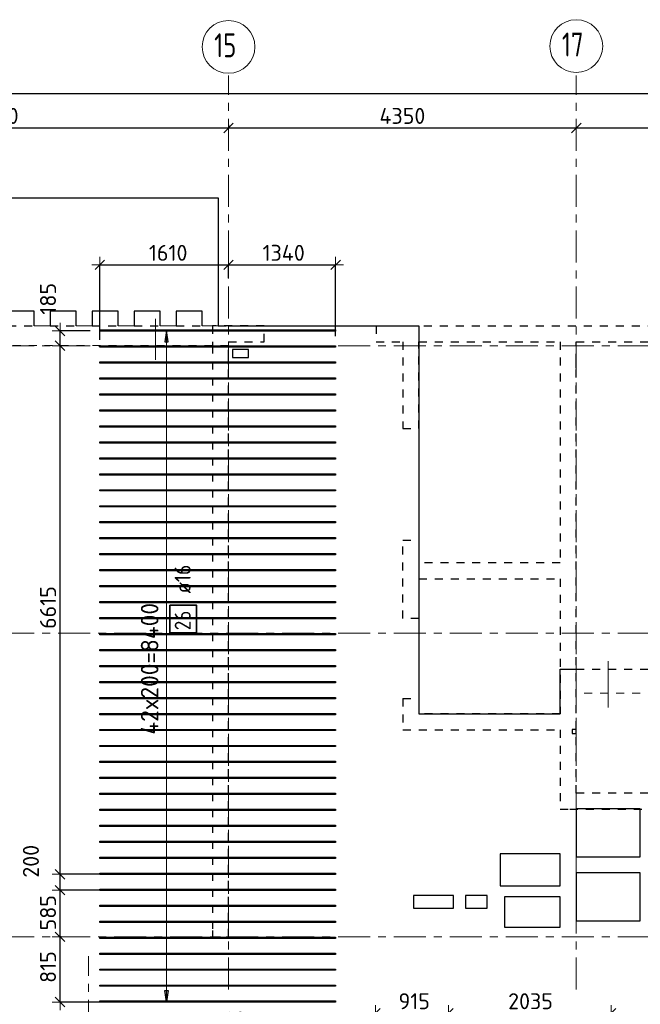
# Model space of a CAD drawing. Header units: metres. Extents: x -38 to 107, y -15 to 21.
# Tile 36 of 167: x 36 to 44, y 8 to 20. Entities that reach past the tile are written whole.
import ezdxf

# ---------------------------------------------------------------- set-up
doc = ezdxf.new("R2010")
doc.units = ezdxf.units.M
doc.header["$PDMODE"] = 65
for name, pattern in [('______11', [0.5, 0.4, -0.05, 0, -0.05]), ('______2', [0.0405, 0.03, -0.0105]), ('______3', [0.5, 0.4, -0.1]), ('______5', [1.1, 0.8, -0.1, 0.1, -0.1])]:
    doc.linetypes.add(name, pattern=pattern)
for name, color, linetype, lineweight in [('XR$2$Осевая линия (1)', 7, '______5', 13), ('XR$2$Размерная линия (1)', 7, 'Continuous', 13), ('XR$4$Балка (1)', 7, '______3', 13), ('XR$4$Перекрытие (1)', 7, 'Continuous', 35), ('XR$4$Размерная линия (1)', 7, 'Continuous', 13)]:
    doc.layers.add(name, color=color, linetype=linetype, lineweight=lineweight)
doc.layers.add('XR$4$Арм.стержн.Доп. Арм верхн.зоны Х', color=7, linetype='Continuous', lineweight=35, true_color=0x8c8cff)
doc.layers.add('XR$6$Стена_ бетон несущ.', color=7, linetype='Continuous', lineweight=70, true_color=0xb4b496)
doc.styles.add('ISOCPEUR', font='txt')
doc.dimstyles.new('DIMSTYLE_3', dxfattribs={"dimtxt": 0.2, "dimasz": 0.2, "dimexe": 0, "dimexo": 0, "dimgap": 0.1, "dimtad": 2, "dimdec": 0, "dimlfac": 1000, "dimrnd": 5, "dimzin": 12, "dimdsep": 46, "dimtxsty": 'ISOCPEUR', "dimblk1": 'ALL_ML_STRICH', "dimblk2": 'ALL_ML_STRICH', "dimsah": 1, "dimcen": 0, "dimclrd": 7, "dimclre": 256, "dimclrt": 7, "dimadec": 0, "dimazin": 0, "dimtfac": 1, "dimtdec": 0, "dimtix": 1, "dimtmove": 2, "dimatfit": 3, "dimfxl": 0, "dimtzin": 0, "dimlwd": 0, "dimlwe": -3, "dimarcsym": 0})
doc.dimstyles.new('DIMSTYLE_33', dxfattribs={"dimtxt": 0.2, "dimasz": 0.2, "dimexe": 0, "dimexo": 0, "dimgap": 0.1, "dimtad": 2, "dimdec": 0, "dimlfac": 1000, "dimrnd": 5, "dimzin": 12, "dimdsep": 46, "dimtxsty": 'ISOCPEUR', "dimblk1": 'ALL_ML_STRICH', "dimblk2": 'ALL_ML_STRICH', "dimsah": 1, "dimcen": 0, "dimclrd": 7, "dimclre": 256, "dimclrt": 7, "dimadec": 0, "dimazin": 0, "dimtfac": 1, "dimtdec": 0, "dimtix": 1, "dimtmove": 2, "dimatfit": 3, "dimfxl": 0, "dimtvp": 1.2, "dimtzin": 0, "dimlwd": 0, "dimlwe": -3, "dimarcsym": 0})

# ---------------------------------------------------------------- blocks, each defined once
blk = doc.blocks.new('ALL_ML_STRICH')
at = {"color": 0, "linetype": 'ByBlock', "lineweight": -2}
for p, q in [((-1, 0), (0.5, 0)), ((-0.3, -0.3), (0.3, 0.3)), ((0, -0.5), (0, 0.5))]:
    blk.add_line(p, q, dxfattribs=at)
blk = doc.blocks.new('*D11')
at = {"layer": 'DEFPOINTS', "color": 7, "linetype": 'Continuous', "lineweight": 13, "transparency": 33554687}
for p in [(0.5, 19.557), (0.5, 19.377), (61.6, 17.12)]:
    blk.add_point(p, dxfattribs=at)
at = {"layer": 'XR$2$Размерная линия (1)', "color": 9, "linetype": 'Continuous', "lineweight": -2, "true_color": 0xc7c7c7, "transparency": 33554687}
for p, q in [((0.5, 19.357), (0.5, 19.557)), ((61.6, 17.14), (61.6, 19.557))]:
    blk.add_line(p, q, dxfattribs=at)
at = {"layer": 'XR$2$Размерная линия (1)', "color": 7, "linetype": 'Continuous', "lineweight": -2, "transparency": 33554687}
blk.add_line((0.5, 19.557), (61.6, 19.557), dxfattribs=at)
at = {"layer": 'XR$2$Размерная линия (1)', "color": 7, "linetype": 'Continuous', "lineweight": 13, "transparency": 33554687, "xscale": 0.2, "yscale": 0.2, "zscale": 0.2, "rotation": 180}
blk.add_blockref('ALL_ML_STRICH', (0.5, 19.557), dxfattribs=at)
at = {"layer": 'XR$2$Размерная линия (1)', "color": 7, "linetype": 'Continuous', "lineweight": 13, "transparency": 33554687, "xscale": 0.2, "yscale": 0.2, "zscale": 0.2}
blk.add_blockref('ALL_ML_STRICH', (61.6, 19.557), dxfattribs=at)
at = {"layer": 'XR$2$Размерная линия (1)', "color": 7, "linetype": 'Continuous', "lineweight": 13, "transparency": 33554687, "insert": (31.1, 19.707), "char_height": 0.2, "width": 1, "attachment_point": 5, "style": 'ISOCPEUR'}
blk.add_mtext('\\A1;{61100}', dxfattribs=at)
blk = doc.blocks.new('*D34')
at = {"layer": 'DEFPOINTS', "color": 7, "linetype": 'Continuous', "lineweight": 13, "transparency": 33554687}
for p in [(32.85, 19.135), (32.85, 19.126), (38.7, 19.186)]:
    blk.add_point(p, dxfattribs=at)
at = {"layer": 'XR$2$Размерная линия (1)', "color": 9, "linetype": 'Continuous', "lineweight": -2, "true_color": 0xc7c7c7, "transparency": 33554687}
for p, q in [((32.85, 19.126), (32.85, 19.126)), ((38.7, 19.166), (38.7, 19.126))]:
    blk.add_line(p, q, dxfattribs=at)
at = {"layer": 'XR$2$Размерная линия (1)', "color": 7, "linetype": 'Continuous', "lineweight": -2, "transparency": 33554687}
blk.add_line((32.85, 19.126), (38.7, 19.126), dxfattribs=at)
at = {"layer": 'XR$2$Размерная линия (1)', "color": 7, "linetype": 'Continuous', "lineweight": 13, "transparency": 33554687, "xscale": 0.2, "yscale": 0.2, "zscale": 0.2, "rotation": 180}
blk.add_blockref('ALL_ML_STRICH', (32.85, 19.126), dxfattribs=at)
at = {"layer": 'XR$2$Размерная линия (1)', "color": 7, "linetype": 'Continuous', "lineweight": 13, "transparency": 33554687, "xscale": 0.2, "yscale": 0.2, "zscale": 0.2}
blk.add_blockref('ALL_ML_STRICH', (38.7, 19.126), dxfattribs=at)
at = {"layer": 'XR$2$Размерная линия (1)', "color": 7, "linetype": 'Continuous', "lineweight": 13, "transparency": 33554687, "insert": (35.785, 19.276), "char_height": 0.2, "width": 0.8, "attachment_point": 5, "style": 'ISOCPEUR'}
blk.add_mtext('\\A1;{5850}', dxfattribs=at)
blk = doc.blocks.new('*D35')
at = {"layer": 'DEFPOINTS', "color": 7, "linetype": 'Continuous', "lineweight": 13, "transparency": 33554687}
for p in [(38.7, 19.186), (38.7, 19.126), (43.05, 19.104)]:
    blk.add_point(p, dxfattribs=at)
at = {"layer": 'XR$2$Размерная линия (1)', "color": 9, "linetype": 'Continuous', "lineweight": -2, "true_color": 0xc7c7c7, "transparency": 33554687}
for p, q in [((38.7, 19.166), (38.7, 19.126)), ((43.05, 19.124), (43.05, 19.126))]:
    blk.add_line(p, q, dxfattribs=at)
at = {"layer": 'XR$2$Размерная линия (1)', "color": 7, "linetype": 'Continuous', "lineweight": -2, "transparency": 33554687}
blk.add_line((38.7, 19.126), (43.05, 19.126), dxfattribs=at)
at = {"layer": 'XR$2$Размерная линия (1)', "color": 7, "linetype": 'Continuous', "lineweight": 13, "transparency": 33554687, "xscale": 0.2, "yscale": 0.2, "zscale": 0.2, "rotation": 180}
blk.add_blockref('ALL_ML_STRICH', (38.7, 19.126), dxfattribs=at)
at = {"layer": 'XR$2$Размерная линия (1)', "color": 7, "linetype": 'Continuous', "lineweight": 13, "transparency": 33554687, "xscale": 0.2, "yscale": 0.2, "zscale": 0.2}
blk.add_blockref('ALL_ML_STRICH', (43.05, 19.126), dxfattribs=at)
at = {"layer": 'XR$2$Размерная линия (1)', "color": 7, "linetype": 'Continuous', "lineweight": 13, "transparency": 33554687, "insert": (40.875, 19.276), "char_height": 0.2, "width": 0.8, "attachment_point": 5, "style": 'ISOCPEUR'}
blk.add_mtext('\\A1;{4350}', dxfattribs=at)
blk = doc.blocks.new('*D36')
at = {"layer": 'DEFPOINTS', "color": 7, "linetype": 'Continuous', "lineweight": 13, "transparency": 33554687}
for p in [(43.05, 19.126), (43.05, 19.104), (45.65, 19.05)]:
    blk.add_point(p, dxfattribs=at)
at = {"layer": 'XR$2$Размерная линия (1)', "color": 9, "linetype": 'Continuous', "lineweight": -2, "true_color": 0xc7c7c7, "transparency": 33554687}
for p, q in [((43.05, 19.124), (43.05, 19.126)), ((45.65, 19.07), (45.65, 19.126))]:
    blk.add_line(p, q, dxfattribs=at)
at = {"layer": 'XR$2$Размерная линия (1)', "color": 7, "linetype": 'Continuous', "lineweight": -2, "transparency": 33554687}
blk.add_line((43.05, 19.126), (45.65, 19.126), dxfattribs=at)
at = {"layer": 'XR$2$Размерная линия (1)', "color": 7, "linetype": 'Continuous', "lineweight": 13, "transparency": 33554687, "xscale": 0.2, "yscale": 0.2, "zscale": 0.2, "rotation": 180}
blk.add_blockref('ALL_ML_STRICH', (43.05, 19.126), dxfattribs=at)
at = {"layer": 'XR$2$Размерная линия (1)', "color": 7, "linetype": 'Continuous', "lineweight": 13, "transparency": 33554687, "xscale": 0.2, "yscale": 0.2, "zscale": 0.2}
blk.add_blockref('ALL_ML_STRICH', (45.65, 19.126), dxfattribs=at)
at = {"layer": 'XR$2$Размерная линия (1)', "color": 7, "linetype": 'Continuous', "lineweight": 13, "transparency": 33554687, "insert": (44.36, 19.276), "char_height": 0.2, "width": 0.8, "attachment_point": 5, "style": 'ISOCPEUR'}
blk.add_mtext('\\A1;{2600}', dxfattribs=at)
blk = doc.blocks.new('*D387')
at = {"layer": 'DEFPOINTS', "color": 7, "linetype": 'Continuous', "lineweight": 13, "transparency": 33554687}
for p in [(40.537, 8.044), (41.45, 8.021), (40.537, 7.616)]:
    blk.add_point(p, dxfattribs=at)
at = {"layer": 'XR$4$Размерная линия (1)', "color": 9, "linetype": 'Continuous', "lineweight": -2, "true_color": 0xc7c7c7, "transparency": 33554687}
for p, q in [((40.537, 7.636), (40.537, 8.044)), ((41.45, 8.041), (41.45, 8.044))]:
    blk.add_line(p, q, dxfattribs=at)
at = {"layer": 'XR$4$Размерная линия (1)', "color": 7, "linetype": 'Continuous', "lineweight": -2, "transparency": 33554687}
blk.add_line((40.537, 8.044), (41.45, 8.044), dxfattribs=at)
at = {"layer": 'XR$4$Размерная линия (1)', "color": 7, "linetype": 'Continuous', "lineweight": 13, "transparency": 33554687, "xscale": 0.2, "yscale": 0.2, "zscale": 0.2, "rotation": 180}
blk.add_blockref('ALL_ML_STRICH', (40.537, 8.044), dxfattribs=at)
at = {"layer": 'XR$4$Размерная линия (1)', "color": 7, "linetype": 'Continuous', "lineweight": 13, "transparency": 33554687, "xscale": 0.2, "yscale": 0.2, "zscale": 0.2}
blk.add_blockref('ALL_ML_STRICH', (41.45, 8.044), dxfattribs=at)
at = {"layer": 'XR$4$Размерная линия (1)', "color": 7, "linetype": 'Continuous', "lineweight": 13, "transparency": 33554687, "insert": (41.023, 8.194), "char_height": 0.2, "width": 0.6, "attachment_point": 5, "style": 'ISOCPEUR'}
blk.add_mtext('\\A1;{915}', dxfattribs=at)
blk = doc.blocks.new('*D388')
at = {"layer": 'DEFPOINTS', "color": 7, "linetype": 'Continuous', "lineweight": 13, "transparency": 33554687}
for p in [(41.45, 8.044), (41.45, 8.021), (43.487, 7.646)]:
    blk.add_point(p, dxfattribs=at)
at = {"layer": 'XR$4$Размерная линия (1)', "color": 9, "linetype": 'Continuous', "lineweight": -2, "true_color": 0xc7c7c7, "transparency": 33554687}
for p, q in [((41.45, 8.041), (41.45, 8.044)), ((43.487, 7.666), (43.487, 8.044))]:
    blk.add_line(p, q, dxfattribs=at)
at = {"layer": 'XR$4$Размерная линия (1)', "color": 7, "linetype": 'Continuous', "lineweight": -2, "transparency": 33554687}
blk.add_line((41.45, 8.044), (43.487, 8.044), dxfattribs=at)
at = {"layer": 'XR$4$Размерная линия (1)', "color": 7, "linetype": 'Continuous', "lineweight": 13, "transparency": 33554687, "xscale": 0.2, "yscale": 0.2, "zscale": 0.2, "rotation": 180}
blk.add_blockref('ALL_ML_STRICH', (41.45, 8.044), dxfattribs=at)
at = {"layer": 'XR$4$Размерная линия (1)', "color": 7, "linetype": 'Continuous', "lineweight": 13, "transparency": 33554687, "xscale": 0.2, "yscale": 0.2, "zscale": 0.2}
blk.add_blockref('ALL_ML_STRICH', (43.487, 8.044), dxfattribs=at)
at = {"layer": 'XR$4$Размерная линия (1)', "color": 7, "linetype": 'Continuous', "lineweight": 13, "transparency": 33554687, "insert": (42.478, 8.194), "char_height": 0.2, "width": 0.8, "attachment_point": 5, "style": 'ISOCPEUR'}
blk.add_mtext('\\A1;{2035}', dxfattribs=at)
blk = doc.blocks.new('*D497')
at = {"layer": 'DEFPOINTS', "color": 7, "linetype": 'Continuous', "lineweight": 13, "transparency": 33554687}
for p in [(36.587, 9), (36.592, 8.184), (37.153, 8.184)]:
    blk.add_point(p, dxfattribs=at)
at = {"layer": 'XR$4$Размерная линия (1)', "color": 9, "linetype": 'Continuous', "lineweight": -2, "true_color": 0xc7c7c7, "transparency": 33554687}
for p, q in [((36.607, 9), (36.592, 9)), ((37.133, 8.184), (36.592, 8.184))]:
    blk.add_line(p, q, dxfattribs=at)
at = {"layer": 'XR$4$Размерная линия (1)', "color": 7, "linetype": 'Continuous', "lineweight": -2, "transparency": 33554687}
blk.add_line((36.592, 8.184), (36.592, 9), dxfattribs=at)
at = {"layer": 'XR$4$Размерная линия (1)', "color": 7, "linetype": 'Continuous', "lineweight": 13, "transparency": 33554687, "xscale": 0.2, "yscale": 0.2, "zscale": 0.2}
for p, rotation in [((36.592, 9), 90), ((36.592, 8.184), 270)]:
    blk.add_blockref('ALL_ML_STRICH', p, dxfattribs=dict(at, rotation=rotation))
at = {"layer": 'XR$4$Размерная линия (1)', "color": 7, "linetype": 'Continuous', "lineweight": 13, "transparency": 33554687, "insert": (36.442, 8.622), "char_height": 0.2, "width": 0.6, "attachment_point": 5, "rotation": 90, "style": 'ISOCPEUR'}
blk.add_mtext('\\A1;{815}', dxfattribs=at)
blk = doc.blocks.new('*D498')
at = {"layer": 'DEFPOINTS', "color": 7, "linetype": 'Continuous', "lineweight": 13, "transparency": 33554687}
for p in [(37.138, 9.584), (36.587, 9), (36.592, 9)]:
    blk.add_point(p, dxfattribs=at)
at = {"layer": 'XR$4$Размерная линия (1)', "color": 9, "linetype": 'Continuous', "lineweight": -2, "true_color": 0xc7c7c7, "transparency": 33554687}
for p, q in [((37.118, 9.584), (36.592, 9.584)), ((36.607, 9), (36.592, 9))]:
    blk.add_line(p, q, dxfattribs=at)
at = {"layer": 'XR$4$Размерная линия (1)', "color": 7, "linetype": 'Continuous', "lineweight": -2, "transparency": 33554687}
blk.add_line((36.592, 9), (36.592, 9.584), dxfattribs=at)
at = {"layer": 'XR$4$Размерная линия (1)', "color": 7, "linetype": 'Continuous', "lineweight": 13, "transparency": 33554687, "xscale": 0.2, "yscale": 0.2, "zscale": 0.2}
for p, rotation in [((36.592, 9.584), 90), ((36.592, 9), 270)]:
    blk.add_blockref('ALL_ML_STRICH', p, dxfattribs=dict(at, rotation=rotation))
at = {"layer": 'XR$4$Размерная линия (1)', "color": 7, "linetype": 'Continuous', "lineweight": 13, "transparency": 33554687, "insert": (36.442, 9.302), "char_height": 0.2, "width": 0.6, "attachment_point": 5, "rotation": 90, "style": 'ISOCPEUR'}
blk.add_mtext('\\A1;{585}', dxfattribs=at)
blk = doc.blocks.new('*D499')
at = {"layer": 'DEFPOINTS', "color": 7, "linetype": 'Continuous', "lineweight": 13, "transparency": 33554687}
for p in [(37.138, 9.784), (36.592, 9.584), (37.138, 9.584)]:
    blk.add_point(p, dxfattribs=at)
at = {"layer": 'XR$4$Размерная линия (1)', "color": 9, "linetype": 'Continuous', "lineweight": -2, "true_color": 0xc7c7c7, "transparency": 33554687}
for p, q in [((37.118, 9.784), (36.592, 9.784)), ((37.118, 9.584), (36.592, 9.584))]:
    blk.add_line(p, q, dxfattribs=at)
at = {"layer": 'XR$4$Размерная линия (1)', "color": 7, "linetype": 'Continuous', "lineweight": -2, "transparency": 33554687}
blk.add_line((36.592, 9.584), (36.592, 9.784), dxfattribs=at)
at = {"layer": 'XR$4$Размерная линия (1)', "color": 7, "linetype": 'Continuous', "lineweight": 13, "transparency": 33554687, "xscale": 0.2, "yscale": 0.2, "zscale": 0.2}
for p, rotation in [((36.592, 9.784), 90), ((36.592, 9.584), 270)]:
    blk.add_blockref('ALL_ML_STRICH', p, dxfattribs=dict(at, rotation=rotation))
at = {"layer": 'XR$4$Размерная линия (1)', "color": 7, "linetype": 'Continuous', "lineweight": 13, "transparency": 33554687, "insert": (36.228, 9.946), "char_height": 0.2, "width": 0.6, "attachment_point": 5, "rotation": 90, "style": 'ISOCPEUR'}
blk.add_mtext('\\A1;{200}', dxfattribs=at)
blk = doc.blocks.new('*D500')
at = {"layer": 'DEFPOINTS', "color": 7, "linetype": 'Continuous', "lineweight": 13, "transparency": 33554687}
for p in [(36.708, 16.4), (36.592, 9.784), (37.138, 9.784)]:
    blk.add_point(p, dxfattribs=at)
at = {"layer": 'XR$4$Размерная линия (1)', "color": 9, "linetype": 'Continuous', "lineweight": -2, "true_color": 0xc7c7c7, "transparency": 33554687}
for p, q in [((36.688, 16.4), (36.592, 16.4)), ((37.118, 9.784), (36.592, 9.784))]:
    blk.add_line(p, q, dxfattribs=at)
at = {"layer": 'XR$4$Размерная линия (1)', "color": 7, "linetype": 'Continuous', "lineweight": -2, "transparency": 33554687}
blk.add_line((36.592, 9.784), (36.592, 16.4), dxfattribs=at)
at = {"layer": 'XR$4$Размерная линия (1)', "color": 7, "linetype": 'Continuous', "lineweight": 13, "transparency": 33554687, "xscale": 0.2, "yscale": 0.2, "zscale": 0.2}
for p, rotation in [((36.592, 16.4), 90), ((36.592, 9.784), 270)]:
    blk.add_blockref('ALL_ML_STRICH', p, dxfattribs=dict(at, rotation=rotation))
at = {"layer": 'XR$4$Размерная линия (1)', "color": 7, "linetype": 'Continuous', "lineweight": 13, "transparency": 33554687, "insert": (36.442, 13.122), "char_height": 0.2, "width": 0.8, "attachment_point": 5, "rotation": 90, "style": 'ISOCPEUR'}
blk.add_mtext('\\A1;{6615}', dxfattribs=at)
blk = doc.blocks.new('*D501')
at = {"layer": 'DEFPOINTS', "color": 7, "linetype": 'Continuous', "lineweight": 13, "transparency": 33554687}
for p in [(36.99, 16.584), (36.592, 16.4), (36.708, 16.4)]:
    blk.add_point(p, dxfattribs=at)
at = {"layer": 'XR$4$Размерная линия (1)', "color": 9, "linetype": 'Continuous', "lineweight": -2, "true_color": 0xc7c7c7, "transparency": 33554687}
for p, q in [((36.97, 16.584), (36.592, 16.584)), ((36.688, 16.4), (36.592, 16.4))]:
    blk.add_line(p, q, dxfattribs=at)
at = {"layer": 'XR$4$Размерная линия (1)', "color": 7, "linetype": 'Continuous', "lineweight": -2, "transparency": 33554687}
blk.add_line((36.592, 16.4), (36.592, 16.584), dxfattribs=at)
at = {"layer": 'XR$4$Размерная линия (1)', "color": 7, "linetype": 'Continuous', "lineweight": 13, "transparency": 33554687, "xscale": 0.2, "yscale": 0.2, "zscale": 0.2}
for p, rotation in [((36.592, 16.584), 90), ((36.592, 16.4), 270)]:
    blk.add_blockref('ALL_ML_STRICH', p, dxfattribs=dict(at, rotation=rotation))
at = {"layer": 'XR$4$Размерная линия (1)', "color": 7, "linetype": 'Continuous', "lineweight": 13, "transparency": 33554687, "insert": (36.442, 16.987), "char_height": 0.2, "width": 0.6, "attachment_point": 5, "rotation": 90, "style": 'ISOCPEUR'}
blk.add_mtext('\\A1;{185}', dxfattribs=at)
blk = doc.blocks.new('*D502')
at = {"layer": 'DEFPOINTS', "color": 7, "linetype": 'Continuous', "lineweight": 13, "transparency": 33554687}
for p in [(37.09, 17.412), (38.7, 17.224), (37.09, 16.455)]:
    blk.add_point(p, dxfattribs=at)
at = {"layer": 'XR$4$Размерная линия (1)', "color": 9, "linetype": 'Continuous', "lineweight": -2, "true_color": 0xc7c7c7, "transparency": 33554687}
for p, q in [((37.09, 16.475), (37.09, 17.412)), ((38.7, 17.244), (38.7, 17.412))]:
    blk.add_line(p, q, dxfattribs=at)
at = {"layer": 'XR$4$Размерная линия (1)', "color": 7, "linetype": 'Continuous', "lineweight": -2, "transparency": 33554687}
blk.add_line((37.09, 17.412), (38.7, 17.412), dxfattribs=at)
at = {"layer": 'XR$4$Размерная линия (1)', "color": 7, "linetype": 'Continuous', "lineweight": 13, "transparency": 33554687, "xscale": 0.2, "yscale": 0.2, "zscale": 0.2, "rotation": 180}
blk.add_blockref('ALL_ML_STRICH', (37.09, 17.412), dxfattribs=at)
at = {"layer": 'XR$4$Размерная линия (1)', "color": 7, "linetype": 'Continuous', "lineweight": 13, "transparency": 33554687, "xscale": 0.2, "yscale": 0.2, "zscale": 0.2}
blk.add_blockref('ALL_ML_STRICH', (38.7, 17.412), dxfattribs=at)
at = {"layer": 'XR$4$Размерная линия (1)', "color": 7, "linetype": 'Continuous', "lineweight": 13, "transparency": 33554687, "insert": (37.945, 17.562), "char_height": 0.2, "width": 0.8, "attachment_point": 5, "style": 'ISOCPEUR'}
blk.add_mtext('\\A1;{1610}', dxfattribs=at)
blk = doc.blocks.new('*D503')
at = {"layer": 'DEFPOINTS', "color": 7, "linetype": 'Continuous', "lineweight": 13, "transparency": 33554687}
for p in [(38.7, 17.412), (38.7, 17.224), (40.04, 16.501)]:
    blk.add_point(p, dxfattribs=at)
at = {"layer": 'XR$4$Размерная линия (1)', "color": 9, "linetype": 'Continuous', "lineweight": -2, "true_color": 0xc7c7c7, "transparency": 33554687}
for p, q in [((38.7, 17.244), (38.7, 17.412)), ((40.04, 16.521), (40.04, 17.412))]:
    blk.add_line(p, q, dxfattribs=at)
at = {"layer": 'XR$4$Размерная линия (1)', "color": 7, "linetype": 'Continuous', "lineweight": -2, "transparency": 33554687}
blk.add_line((38.7, 17.412), (40.04, 17.412), dxfattribs=at)
at = {"layer": 'XR$4$Размерная линия (1)', "color": 7, "linetype": 'Continuous', "lineweight": 13, "transparency": 33554687, "xscale": 0.2, "yscale": 0.2, "zscale": 0.2, "rotation": 180}
blk.add_blockref('ALL_ML_STRICH', (38.7, 17.412), dxfattribs=at)
at = {"layer": 'XR$4$Размерная линия (1)', "color": 7, "linetype": 'Continuous', "lineweight": 13, "transparency": 33554687, "xscale": 0.2, "yscale": 0.2, "zscale": 0.2}
blk.add_blockref('ALL_ML_STRICH', (40.04, 17.412), dxfattribs=at)
at = {"layer": 'XR$4$Размерная линия (1)', "color": 7, "linetype": 'Continuous', "lineweight": 13, "transparency": 33554687, "insert": (39.39, 17.562), "char_height": 0.2, "width": 0.8, "attachment_point": 5, "style": 'ISOCPEUR'}
blk.add_mtext('\\A1;{1340}', dxfattribs=at)
blk = doc.blocks.new('*D513')
at = {"layer": 'DEFPOINTS', "color": 7, "linetype": 'Continuous', "lineweight": 13, "transparency": 33554687}
for p in [(38.192, 7.535), (38.671, 7.4), (38.957, 7.4)]:
    blk.add_point(p, dxfattribs=at)
at = {"layer": 'XR$4$Размерная линия (1)', "color": 9, "linetype": 'Continuous', "lineweight": -2, "true_color": 0xc7c7c7, "transparency": 33554687}
for p, q in [((38.212, 7.535), (38.957, 7.535)), ((38.691, 7.4), (38.957, 7.4))]:
    blk.add_line(p, q, dxfattribs=at)
at = {"layer": 'XR$4$Размерная линия (1)', "color": 7, "linetype": 'Continuous', "lineweight": -2, "transparency": 33554687}
blk.add_line((38.957, 7.4), (38.957, 7.535), dxfattribs=at)
at = {"layer": 'XR$4$Размерная линия (1)', "color": 7, "linetype": 'Continuous', "lineweight": 13, "transparency": 33554687, "xscale": 0.2, "yscale": 0.2, "zscale": 0.2}
for p, rotation in [((38.957, 7.535), 90), ((38.957, 7.4), 270)]:
    blk.add_blockref('ALL_ML_STRICH', p, dxfattribs=dict(at, rotation=rotation))
at = {"layer": 'XR$4$Размерная линия (1)', "color": 7, "linetype": 'Continuous', "lineweight": 13, "transparency": 33554687, "insert": (38.807, 7.887), "char_height": 0.2, "width": 0.6, "attachment_point": 5, "rotation": 90, "style": 'ISOCPEUR'}
blk.add_mtext('\\A1;{135}', dxfattribs=at)

msp = doc.modelspace()

# ---------------------------------------------------------------- linework, layer by layer
at = {"color": 52, "linetype": 'Continuous', "lineweight": 13, "transparency": 33554687}
for p, q in [((37.7851, 16.736), (37.7851, 16.2228)), ((43.4499, 12.4494), (43.4499, 11.8694))]:
    msp.add_line(p, q, dxfattribs=at)
at = {"layer": 'XR$2$Осевая линия (1)', "color": 253, "linetype": '______11', "lineweight": 13, "true_color": 0xa0a0a0, "transparency": 33554687}
for p, q in [((38.7, 8.34), (38.7, 19.78)), ((43.05, 8.34), (43.05, 19.78)), ((-2.63, 16.4), (62.6, 16.4)), ((-2.63, 12.8), (62.6, 12.8)), ((-2.63, 9), (62.6, 9)), ((36.95, -3.39), (36.95, 8.76))]:
    msp.add_line(p, q, dxfattribs=at)
at = {"layer": 'XR$2$Осевая линия (1)', "color": 7, "linetype": 'Continuous', "lineweight": 13, "transparency": 33554687}
for centre in [(38.7004, 20.1401), (43.0504, 20.1501)]:
    msp.add_circle(centre, 0.3304, dxfattribs=at)
at = {"layer": 'XR$4$Арм.стержн.Доп. Арм верхн.зоны Х', "color": 253, "linetype": 'Continuous', "lineweight": -3, "true_color": 0xa0a0a0, "transparency": 33554687}
for p, q in [((37.923, 16.589), (37.823, 16.589)), ((37.923, 16.589), (38.023, 16.589)), ((37.923, 8.189), (37.823, 8.189)), ((37.923, 8.189), (38.023, 8.189))]:
    msp.add_line(p, q, dxfattribs=at)
at = {"layer": 'XR$4$Арм.стержн.Доп. Арм верхн.зоны Х', "color": 7, "linetype": 'Continuous', "lineweight": 25, "transparency": 33554687}
for p, q in [((37.923, 16.589), (37.903, 16.449)), ((37.943, 16.449), (37.923, 16.589)), ((37.903, 16.449), (37.943, 16.449)), ((37.923, 8.189), (37.903, 8.329)), ((37.903, 8.329), (37.943, 8.329)), ((37.943, 8.329), (37.923, 8.189))]:
    msp.add_line(p, q, dxfattribs=at)
at = {"layer": 'XR$4$Арм.стержн.Доп. Арм верхн.зоны Х', "color": 7, "linetype": 'Continuous', "lineweight": 13, "transparency": 33554687}
for p, q in [((37.923, 16.589), (37.923, 16.589)), ((37.923, 8.189), (37.923, 16.589)), ((37.923, 8.189), (37.923, 8.189))]:
    msp.add_line(p, q, dxfattribs=at)
at = {"layer": 'XR$4$Арм.стержн.Доп. Арм верхн.зоны Х', "color": 7, "linetype": 'Continuous', "lineweight": 25, "transparency": 33554687}
for points in [[(40.0401, 16.581), (37.0901, 16.581), (37.0901, 16.597), (40.0401, 16.597), (40.0401, 16.581)], [(40.0401, 16.381), (37.0901, 16.381), (37.0901, 16.397), (40.0401, 16.397), (40.0401, 16.381)], [(40.0401, 16.181), (37.0901, 16.181), (37.0901, 16.197), (40.0401, 16.197), (40.0401, 16.181)], [(40.0401, 15.981), (37.0901, 15.981), (37.0901, 15.997), (40.0401, 15.997), (40.0401, 15.981)], [(40.0401, 15.781), (37.0901, 15.781), (37.0901, 15.797), (40.0401, 15.797), (40.0401, 15.781)], [(40.0401, 15.581), (37.0901, 15.581), (37.0901, 15.597), (40.0401, 15.597), (40.0401, 15.581)], [(40.0401, 15.381), (37.0901, 15.381), (37.0901, 15.397), (40.0401, 15.397), (40.0401, 15.381)], [(40.0401, 15.181), (37.0901, 15.181), (37.0901, 15.197), (40.0401, 15.197), (40.0401, 15.181)], [(40.0401, 14.981), (37.0901, 14.981), (37.0901, 14.997), (40.0401, 14.997), (40.0401, 14.981)], [(40.0401, 14.781), (37.0901, 14.781), (37.0901, 14.797), (40.0401, 14.797), (40.0401, 14.781)], [(40.0401, 14.581), (37.0901, 14.581), (37.0901, 14.597), (40.0401, 14.597), (40.0401, 14.581)], [(40.0401, 14.381), (37.0901, 14.381), (37.0901, 14.397), (40.0401, 14.397), (40.0401, 14.381)], [(40.0401, 14.181), (37.0901, 14.181), (37.0901, 14.197), (40.0401, 14.197), (40.0401, 14.181)], [(40.0401, 13.981), (37.0901, 13.981), (37.0901, 13.997), (40.0401, 13.997), (40.0401, 13.981)], [(40.0401, 13.7809), (37.0901, 13.7809), (37.0901, 13.797), (40.0401, 13.797), (40.0401, 13.7809)], [(40.0401, 13.581), (37.0901, 13.581), (37.0901, 13.597), (40.0401, 13.597), (40.0401, 13.581)], [(40.0401, 13.381), (37.0901, 13.381), (37.0901, 13.397), (40.0401, 13.397), (40.0401, 13.381)], [(40.0401, 13.181), (37.0901, 13.181), (37.0901, 13.197), (40.0401, 13.197), (40.0401, 13.181)], [(40.0401, 12.981), (37.0901, 12.981), (37.0901, 12.997), (40.0401, 12.997), (40.0401, 12.981)], [(40.0401, 12.781), (37.0901, 12.781), (37.0901, 12.797), (40.0401, 12.797), (40.0401, 12.781)], [(40.0401, 12.581), (37.0901, 12.581), (37.0901, 12.597), (40.0401, 12.597), (40.0401, 12.581)], [(40.0401, 12.381), (37.0901, 12.381), (37.0901, 12.397), (40.0401, 12.397), (40.0401, 12.381)], [(40.0401, 12.181), (37.0901, 12.181), (37.0901, 12.197), (40.0401, 12.197), (40.0401, 12.181)], [(40.0401, 11.981), (37.0901, 11.981), (37.0901, 11.997), (40.0401, 11.997), (40.0401, 11.981)], [(40.0401, 11.781), (37.0901, 11.781), (37.0901, 11.797), (40.0401, 11.797), (40.0401, 11.781)], [(40.0401, 11.581), (37.0901, 11.581), (37.0901, 11.597), (40.0401, 11.597), (40.0401, 11.581)], [(40.0401, 11.381), (37.0901, 11.381), (37.0901, 11.397), (40.0401, 11.397), (40.0401, 11.381)], [(40.0401, 11.181), (37.0901, 11.181), (37.0901, 11.197), (40.0401, 11.197), (40.0401, 11.181)], [(40.0401, 10.981), (37.0901, 10.981), (37.0901, 10.997), (40.0401, 10.997), (40.0401, 10.981)], [(40.0401, 10.781), (37.0901, 10.781), (37.0901, 10.797), (40.0401, 10.797), (40.0401, 10.781)], [(40.0401, 10.581), (37.0901, 10.581), (37.0901, 10.597), (40.0401, 10.597), (40.0401, 10.581)], [(40.0401, 10.381), (37.0901, 10.381), (37.0901, 10.397), (40.0401, 10.397), (40.0401, 10.381)], [(40.0401, 10.181), (37.0901, 10.181), (37.0901, 10.197), (40.0401, 10.197), (40.0401, 10.181)], [(40.0401, 9.981), (37.0901, 9.981), (37.0901, 9.997), (40.0401, 9.997), (40.0401, 9.981)], [(40.0401, 9.781), (37.0901, 9.781), (37.0901, 9.797), (40.0401, 9.797), (40.0401, 9.781)], [(40.0401, 9.581), (37.0901, 9.581), (37.0901, 9.597), (40.0401, 9.597), (40.0401, 9.581)], [(40.0401, 9.381), (37.0901, 9.381), (37.0901, 9.397), (40.0401, 9.397), (40.0401, 9.381)], [(40.0401, 9.181), (37.0901, 9.181), (37.0901, 9.197), (40.0401, 9.197), (40.0401, 9.181)], [(40.0401, 8.981), (37.0901, 8.981), (37.0901, 8.997), (40.0401, 8.997), (40.0401, 8.981)], [(40.0401, 8.781), (37.0901, 8.781), (37.0901, 8.797), (40.0401, 8.797), (40.0401, 8.781)], [(40.0401, 8.581), (37.0901, 8.581), (37.0901, 8.597), (40.0401, 8.597), (40.0401, 8.581)], [(40.0401, 8.3809), (37.0901, 8.3809), (37.0901, 8.3969), (40.0401, 8.3969), (40.0401, 8.3809)], [(40.0401, 8.181), (37.0901, 8.181), (37.0901, 8.197), (40.0401, 8.197), (40.0401, 8.181)]]:
    msp.add_lwpolyline(points, dxfattribs=at)
at = {"layer": 'XR$4$Арм.стержн.Доп. Арм верхн.зоны Х', "color": 7, "linetype": 'Continuous', "lineweight": 35, "transparency": 33554687}
msp.add_lwpolyline([(38.3003, 12.8048), (38.3003, 13.1515), (37.9669, 13.1515), (37.9669, 12.8048), (38.3003, 12.8048)], dxfattribs=at)
at = {"layer": 'XR$4$Балка (1)', "color": 7, "linetype": '______2', "lineweight": 25, "transparency": 33554687}
for p, q in [((35.9449, 16.6502), (36.2699, 16.6502)), ((36.4699, 16.6502), (36.7949, 16.6502)), ((36.9949, 16.6502), (37.3199, 16.6502)), ((37.5199, 16.6502), (37.8449, 16.6502)), ((38.0449, 16.6502), (38.3699, 16.6502)), ((38.5699, 16.6502), (38.7, 16.6502)), ((43.05, 12.3502), (44.58, 12.3502))]:
    msp.add_line(p, q, dxfattribs=at)
at = {"layer": 'XR$4$Балка (1)', "color": 7, "linetype": '______2', "lineweight": 18, "transparency": 33554687}
for p, q in [((36.2699, 16.6502), (36.4699, 16.6502)), ((36.7949, 16.6502), (36.9949, 16.6502)), ((37.3199, 16.6502), (37.5199, 16.6502)), ((37.8449, 16.6502), (38.0449, 16.6502)), ((38.3699, 16.6502), (38.5699, 16.6502)), ((38.7, 16.6502), (38.7, 16.6502))]:
    msp.add_line(p, q, dxfattribs=at)
at = {"layer": 'XR$4$Перекрытие (1)', "color": 7, "linetype": 'Continuous', "lineweight": 25, "transparency": 33554687}
for p, q in [((35.2199, 18.2502), (38.5699, 18.2502)), ((38.5699, 18.2502), (38.5699, 16.8302)), ((36.2699, 16.8302), (35.9449, 16.8302)), ((36.2699, 16.6502), (36.2699, 16.8302)), ((36.7949, 16.8302), (36.4699, 16.8302)), ((36.4699, 16.8302), (36.4699, 16.6502)), ((36.7949, 16.6502), (36.7949, 16.8302)), ((36.9949, 16.8302), (36.9949, 16.6502)), ((37.3199, 16.8302), (36.9949, 16.8302)), ((37.3199, 16.6502), (37.3199, 16.8302)), ((37.5199, 16.8302), (37.5199, 16.6502)), ((37.8449, 16.8302), (37.5199, 16.8302)), ((37.8449, 16.6502), (37.8449, 16.8302)), ((38.0449, 16.8302), (38.0449, 16.6502)), ((38.3699, 16.8302), (38.0449, 16.8302)), ((38.3699, 16.6502), (38.3699, 16.8302)), ((38.5699, 16.8302), (38.5699, 16.6502)), ((38.7, 16.6502), (41.0797, 16.6502)), ((41.0797, 16.6502), (41.0797, 11.7903)), ((38.95, 16.3503), (38.75, 16.3502)), ((38.75, 16.3502), (38.75, 16.2503)), ((38.95, 16.2504), (38.95, 16.3503)), ((38.75, 16.2503), (38.95, 16.2504)), ((42.85, 11.7903), (42.85, 12.3502)), ((42.85, 12.3502), (43.05, 12.3502)), ((41.0797, 11.7903), (42.85, 11.7903)), ((43, 11.5937), (43, 11.5437)), ((43.05, 11.5937), (43, 11.5937)), ((43.05, 11.5437), (43.05, 11.5937)), ((43, 11.5437), (43.05, 11.5437)), ((43.05, 10.6006), (43.05, 10.0006)), ((43.85, 10.6006), (43.05, 10.6006)), ((43.85, 10.0006), (43.85, 10.6006)), ((42.1, 10.0398), (42.1, 9.6398)), ((42.85, 10.0398), (42.1, 10.0398)), ((42.85, 9.6398), (42.85, 10.0398)), ((43.05, 10.0006), (43.85, 10.0006)), ((43.05, 9.8018), (43.05, 9.2018)), ((43.85, 9.8018), (43.05, 9.8018)), ((43.85, 9.2018), (43.85, 9.8018)), ((42.1, 9.6398), (42.85, 9.6398)), ((41.0154, 9.5195), (41.0154, 9.3595)), ((41.5154, 9.5195), (41.0154, 9.5195)), ((41.5154, 9.3595), (41.5154, 9.5195)), ((41.6656, 9.5195), (41.6656, 9.3595)), ((41.9356, 9.5195), (41.6656, 9.5195)), ((41.9356, 9.3595), (41.9356, 9.5195)), ((42.1506, 9.4995), (42.1506, 9.1195)), ((42.8506, 9.4995), (42.1506, 9.4995)), ((42.8506, 9.1195), (42.8506, 9.4995)), ((41.0154, 9.3595), (41.5154, 9.3595)), ((41.6656, 9.3595), (41.9356, 9.3595)), ((43.05, 9.2018), (43.85, 9.2018)), ((42.1506, 9.1195), (42.8506, 9.1195))]:
    msp.add_line(p, q, dxfattribs=at)
at = {"layer": 'XR$4$Перекрытие (1)', "color": 7, "linetype": '______2', "lineweight": 18, "transparency": 33554687}
for p, q in [((36.4699, 16.6502), (36.2699, 16.6502)), ((36.4699, 16.6502), (36.2699, 16.6502)), ((36.9949, 16.6502), (36.7949, 16.6502)), ((36.9949, 16.6502), (36.7949, 16.6502)), ((37.5199, 16.6502), (37.3199, 16.6502)), ((37.5199, 16.6502), (37.3199, 16.6502)), ((38.0449, 16.6502), (37.8449, 16.6502)), ((38.0449, 16.6502), (37.8449, 16.6502)), ((38.5699, 16.6502), (38.3699, 16.6502)), ((38.5699, 16.6502), (38.3699, 16.6502)), ((38.7, 16.6502), (38.7, 16.4002)), ((38.7, 16.4002), (32.725, 16.4002)), ((43.05, 12.0502), (43.05, 12.3502)), ((45.65, 12.0502), (43.05, 12.0502))]:
    msp.add_line(p, q, dxfattribs=at)
at = {"layer": 'XR$6$Стена_ бетон несущ.', "color": 253, "linetype": '______2', "lineweight": -3, "true_color": 0xa0a0a0, "transparency": 33554687}
for p, q in [((38.5, 16.65), (38.5, 16.4)), ((39.145, 16.65), (38.5, 16.65)), ((39.145, 16.45), (39.145, 16.65)), ((40.545, 16.65), (45.65, 16.65)), ((40.545, 16.65), (40.545, 16.45)), ((38.5, 16.4), (38.5, 10.6)), ((38.7, 16.2493), (38.7, 16.45)), ((38.7, 16.45), (39.145, 16.45)), ((40.545, 16.45), (40.8797, 16.45)), ((40.8797, 16.45), (40.8797, 15.365)), ((41.0797, 15.365), (41.0797, 16.45)), ((41.0797, 16.45), (42.85, 16.45)), ((42.85, 16.45), (42.85, 13.68)), ((43.05, 16.199), (43.05, 16.45)), ((43.05, 16.45), (45.65, 16.45)), ((38.7, 16.1693), (38.7, 16.2493)), ((38.7, 9), (38.7, 16.1693)), ((43.05, 16.119), (43.05, 16.199)), ((43.05, 10.8), (43.05, 16.119)), ((40.8797, 15.365), (41.0797, 15.365)), ((40.8797, 13.965), (41.0797, 13.965)), ((40.8797, 12.985), (40.8797, 13.965)), ((41.0797, 13.965), (41.0797, 13.68)), ((42.85, 13.68), (41.0797, 13.68)), ((41.0797, 13.48), (42.85, 13.48)), ((41.0797, 13.48), (41.0797, 12.985)), ((42.85, 13.48), (42.85, 11.79)), ((41.0797, 12.985), (40.8797, 12.985)), ((40.8797, 11.985), (41.0797, 11.985)), ((40.8797, 11.985), (40.8797, 11.59)), ((41.0797, 11.985), (41.0797, 11.79)), ((42.85, 11.79), (41.0797, 11.79)), ((40.8797, 11.59), (42.85, 11.59)), ((42.85, 11.59), (42.85, 10.8)), ((42.85, 10.8), (42.85, 10.6)), ((45.55, 10.8), (43.05, 10.8)), ((38.5, 10.6), (38.5, 9.0795)), ((42.85, 10.6), (42.97, 10.6)), ((42.97, 10.6), (45.65, 10.6)), ((38.5, 9.0795), (38.5, 9)), ((38.5, 9), (38.7, 9))]:
    msp.add_line(p, q, dxfattribs=at)

# ---------------------------------------------------------------- texts
at = {"layer": 'XR$2$Осевая линия (1)', "color": 7, "linetype": 'Continuous', "lineweight": 13, "transparency": 33554687, "char_height": 0.3, "width": 0.472281, "attachment_point": 7, "style": 'ISOCPEUR'}
for s, insert in [('\\W0.75;15', (38.5204, 20.0096)), ('\\W0.75;17', (42.8704, 20.0196))]:
    msp.add_mtext(s, dxfattribs=dict(at, insert=insert))
at = {"layer": 'XR$4$Арм.стержн.Доп. Арм верхн.зоны Х', "color": 7, "linetype": 'Continuous', "lineweight": 25, "transparency": 33554687, "char_height": 0.2, "attachment_point": 7, "rotation": 90, "style": 'ISOCPEUR'}
for s, insert, width in [('\\W0.89; ø16 ', (38.2269, 13.1848), 0.749105), ('\\W0.87;26', (38.2269, 12.8381), 0.367208)]:
    msp.add_mtext(s, dxfattribs=dict(at, insert=insert, width=width))
at = {"layer": 'XR$4$Арм.стержн.Доп. Арм верхн.зоны Х', "color": 7, "linetype": 'Continuous', "lineweight": 13, "transparency": 33554687, "insert": (37.823, 11.531), "char_height": 0.22, "width": 1.843941, "attachment_point": 7, "rotation": 90, "style": 'ISOCPEUR'}
msp.add_mtext('\\W0.97;42x200=8400', dxfattribs=at)

# ---------------------------------------------------------------- dimensions: what is measured, and where the dimension line sits
at = {"layer": 'XR$2$Размерная линия (1)', "color": 7, "linetype": 'Continuous', "lineweight": 13, "transparency": 33554687}
for base, p1, p2, picture, middle in [((61.6, 19.5574), (0.5, 19.3568), (61.6, 17.1397), '*D11', (31.1, 19.7074)), ((38.7, 19.1261), (32.85, 19.1261), (38.7, 19.1656), '*D34', (35.785, 19.2761)), ((43.05, 19.1261), (38.7, 19.1656), (43.05, 19.1244), '*D35', (40.875, 19.2761)), ((45.65, 19.1261), (43.05, 19.1244), (45.65, 19.0702), '*D36', (44.36, 19.2761))]:
    dim = msp.add_linear_dim(base=base, p1=p1, p2=p2, dimstyle='DIMSTYLE_3', override={"dimpost": '<>', "dimclrd": 7, "dimclre": 9, "dimclrt": 7, "dimlwd": 0, "dimlwe": 65533}, dxfattribs=at)
    dim.commit()
    dim.dimension.update_dxf_attribs({"geometry": picture, "text_midpoint": middle, "dimtype": 160})
at = {"layer": 'XR$4$Размерная линия (1)', "color": 7, "linetype": 'Continuous', "lineweight": 13, "transparency": 33554687}
for base, p1, p2, picture, middle in [((38.7, 17.4124), (37.0901, 16.4754), (38.7, 17.2435), '*D502', (37.9451, 17.5624)), ((40.0401, 17.4124), (38.7, 17.2435), (40.0401, 16.5209), '*D503', (39.3901, 17.5624)), ((41.45, 8.0441), (40.5369, 7.6358), (41.45, 8.0413), '*D387', (41.0234, 8.1941)), ((43.4869, 8.0441), (41.45, 8.0413), (43.4869, 7.6662), '*D388', (42.4784, 8.1941))]:
    dim = msp.add_linear_dim(base=base, p1=p1, p2=p2, dimstyle='DIMSTYLE_3', override={"dimpost": '<>', "dimclrd": 7, "dimclre": 9, "dimclrt": 7, "dimlwd": 0, "dimlwe": 65533}, dxfattribs=at)
    dim.commit()
    dim.dimension.update_dxf_attribs({"geometry": picture, "text_midpoint": middle, "dimtype": 160})
for base, p1, p2, dimstyle, picture, middle in [((36.592, 16.584), (36.6879, 16.4), (36.9699, 16.584), 'DIMSTYLE_33', '*D501', (36.4423, 16.9866)), ((36.592, 16.4), (37.1178, 9.784), (36.6879, 16.4), 'DIMSTYLE_3', '*D500', (36.442, 13.122)), ((36.592, 9.784), (37.1178, 9.584), (37.1178, 9.784), 'DIMSTYLE_33', '*D499', (36.2278, 9.946)), ((36.592, 9.584), (36.6067, 9), (37.1178, 9.584), 'DIMSTYLE_3', '*D498', (36.442, 9.302)), ((36.592, 9), (37.1326, 8.184), (36.6067, 9), 'DIMSTYLE_3', '*D497', (36.442, 8.622)), ((38.9568, 7.5352), (38.6908, 7.4), (38.2123, 7.5352), 'DIMSTYLE_33', '*D513', (38.8074, 7.8868))]:
    dim = msp.add_linear_dim(base=base, p1=p1, p2=p2, angle=90, dimstyle=dimstyle, override={"dimpost": '<>', "dimclrd": 7, "dimclre": 9, "dimclrt": 7, "dimlwd": 0, "dimlwe": 65533}, dxfattribs=at)
    dim.commit()
    dim.dimension.update_dxf_attribs({"geometry": picture, "text_midpoint": middle, "dimtype": 160})

doc.saveas('drawing.dxf')
